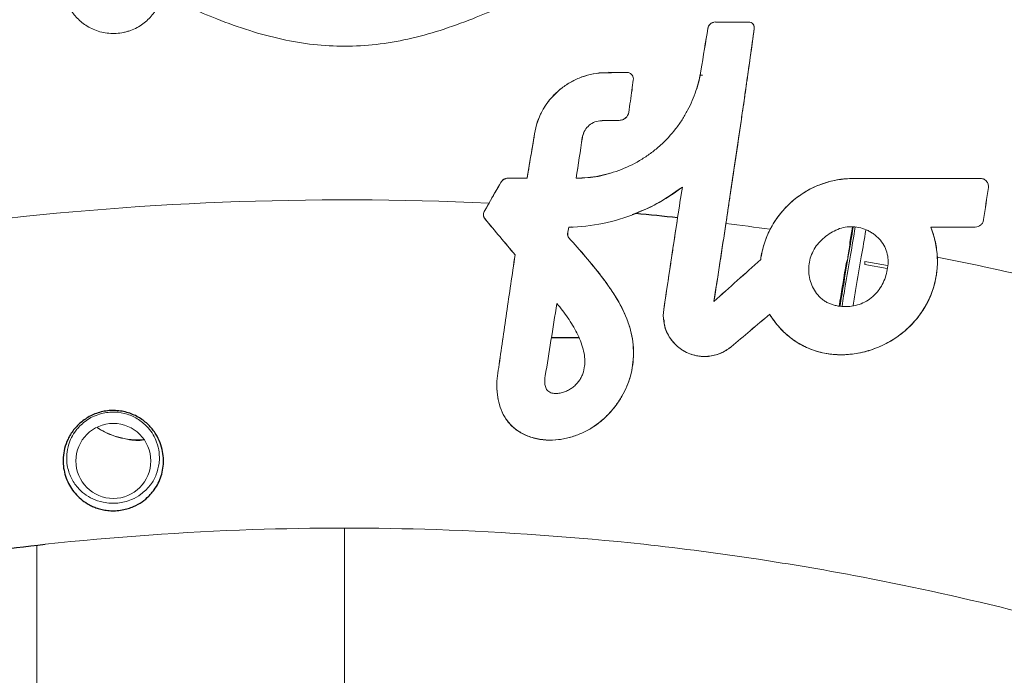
# Paper-space layout '_Right' of a CAD drawing. Header units: millimetres. Extents: x -605 to 634, y 5 to 2555.
# Tile 13 of 18: x -182 to -54, y 2266 to 2352. Entities that reach past the tile are written whole.
import ezdxf

# ---------------------------------------------------------------- set-up
doc = ezdxf.new("R2010")
doc.units = ezdxf.units.MM

psp = doc.layouts.new('_Right')

# ---------------------------------------------------------------- linework, layer by layer
at = {"color": 7, "linetype": 'Continuous', "lineweight": 25}
for p, q in [((-105.33, 2344.8), (-105.64, 2344.81)), ((-93.43, 2344.45), (-93.78, 2344.46)), ((-113.07, 2310.35), (-109.49, 2310.34))]:
    psp.add_line(p, q, dxfattribs=at)
at = {"color": 144, "linetype": 'Continuous', "lineweight": 18}
for p, q in [((-109.06, 2336.35), (-108.85, 2337)), ((-110.82, 2324.69), (-110.41, 2324.73)), ((-74.25, 2322.76), (-73.92, 2324.7)), ((-74.5, 2320.86), (-74.33, 2321.86)), ((-74.72, 2319.98), (-74.59, 2320.36)), ((-72.3, 2320.23), (-69.36, 2319.71)), ((-69.39, 2319.32), (-72.3, 2319.83)), ((-165.85, 2290.49), (-165.22, 2291.2)), ((-140, 2285.55), (-140, 2167.23)), ((-180, 2283.31), (-180, 2167.28))]:
    psp.add_line(p, q, dxfattribs=at)
at = {"color": 144, "linetype": 'Continuous', "lineweight": 18, "flags": 128}
for points in [[(-74.25, 2322.36), (-74.25, 2322.55), (-74.25, 2322.76)], [(-72.3, 2319.83), (-72.3, 2319.86), (-72.3, 2319.96), (-72.3, 2320.23)]]:
    psp.add_lwpolyline(points, dxfattribs=at)
at = {"color": 144, "linetype": 'Continuous', "lineweight": 18}
psp.add_circle((-170.06, 2294.29), 4.88, dxfattribs=at)
for start, end in [(87.3166, 107.0909), (82.0761, 82.9039), (72.9091, 78.9316)]:
    psp.add_arc((-140, 1926.52), 401.74, start, end, dxfattribs=at)
at = {"color": 7, "linetype": 'Continuous', "lineweight": 25}
psp.add_arc((-140, 1926.52), 401.74, 83.8072, 84.587, dxfattribs=at)
at = {"color": 144, "linetype": 'Continuous', "lineweight": 18}
for points, knots in [([(-97.76, 2365.46), (-97.77, 2365.45), (-97.79, 2365.44), (-97.83, 2365.41), (-97.87, 2365.38), (-97.93, 2365.35), (-97.99, 2365.31), (-98.07, 2365.27), (-98.15, 2365.22), (-98.23, 2365.16), (-98.33, 2365.1), (-98.43, 2365.04), (-98.55, 2364.97), (-98.66, 2364.9), (-98.79, 2364.82), (-98.93, 2364.74), (-99.07, 2364.65), (-99.22, 2364.56), (-99.38, 2364.46), (-99.55, 2364.36), (-99.72, 2364.25), (-99.91, 2364.14), (-100.1, 2364.03), (-100.3, 2363.91), (-100.5, 2363.78), (-100.72, 2363.65), (-100.94, 2363.52), (-101.36, 2363.27), (-102.02, 2362.87), (-102.98, 2362.3), (-104.02, 2361.68), (-105.51, 2360.81), (-107.56, 2359.63), (-110.27, 2358.12), (-113.2, 2356.53), (-116.38, 2354.91), (-119.75, 2353.31), (-123.47, 2351.73), (-127.45, 2350.28), (-131.66, 2349.13), (-135.82, 2348.41), (-139.95, 2348.17), (-144.08, 2348.4), (-148.23, 2349.11), (-152.44, 2350.25), (-156.43, 2351.69), (-160.17, 2353.28), (-162.49, 2354.38), (-163.65, 2354.95), (-163.69, 2354.97)], [0, 0, 0, 0, 0.005533, 0.011068, 0.016605, 0.022148, 0.027695, 0.03325, 0.038813, 0.044386, 0.04997, 0.055565, 0.061175, 0.066799, 0.072439, 0.078096, 0.083771, 0.089466, 0.095182, 0.10092, 0.106681, 0.112466, 0.118277, 0.124114, 0.129978, 0.135872, 0.141795, 0.147748, 0.168793, 0.190134, 0.211809, 0.233856, 0.277624, 0.322348, 0.367895, 0.413451, 0.461044, 0.507238, 0.560719, 0.611058, 0.659074, 0.705709, 0.75231, 0.800289, 0.850594, 0.904046, 0.95046, 0.998334, 1, 1, 1, 1]), ([(-8.07, 2347.29), (-22.65, 2351.86), (-37.47, 2355.67), (-67.42, 2361.74), (-82.55, 2363.99), (-97.76, 2365.46)], [0, 0, 0, 0, 0.5, 0.5, 1, 1, 1, 1]), ([(-163.69, 2354.97), (-163.8, 2354.52), (-163.95, 2354.07), (-164.27, 2353.4), (-164.39, 2353.18), (-164.67, 2352.74), (-164.82, 2352.52), (-165.17, 2352.1), (-165.35, 2351.9), (-165.76, 2351.51), (-165.98, 2351.32), (-166.7, 2350.8), (-167.23, 2350.51), (-167.97, 2350.24), (-168.12, 2350.2), (-168.43, 2350.11), (-168.58, 2350.07), (-169.04, 2349.97), (-169.36, 2349.93), (-170, 2349.89), (-170.32, 2349.9), (-170.96, 2349.96), (-171.27, 2350.01), (-171.88, 2350.15), (-172.17, 2350.25), (-172.74, 2350.47), (-173.01, 2350.6), (-173.78, 2351.03), (-174.22, 2351.37), (-174.81, 2351.94), (-174.98, 2352.13), (-175.31, 2352.53), (-175.45, 2352.74), (-175.72, 2353.15), (-175.83, 2353.36), (-176.04, 2353.79), (-176.13, 2354.01), (-176.37, 2354.65), (-176.47, 2355.07), (-176.56, 2355.7), (-176.58, 2355.91), (-176.6, 2356.33), (-176.6, 2356.53), (-176.56, 2357.55), (-176.38, 2358.3), (-175.92, 2359.37), (-175.74, 2359.71), (-175.3, 2360.36), (-175.05, 2360.68), (-174.76, 2360.97)], [0, 0, 0, 0, 0.0625, 0.0625, 0.09375, 0.09375, 0.125, 0.125, 0.15625, 0.15625, 0.1875, 0.1875, 0.25, 0.25, 0.265625, 0.265625, 0.28125, 0.28125, 0.3125, 0.3125, 0.34375, 0.34375, 0.375, 0.375, 0.40625, 0.40625, 0.4375, 0.4375, 0.5, 0.5, 0.53125, 0.53125, 0.5625, 0.5625, 0.59375, 0.59375, 0.625, 0.625, 0.6875, 0.6875, 0.71875, 0.71875, 0.75, 0.75, 0.875, 0.875, 0.9375, 0.9375, 1, 1, 1, 1]), ([(-92.72, 2350.57), (-92.68, 2350.77), (-92.59, 2350.97), (-92.34, 2351.2), (-92.24, 2351.27), (-92.01, 2351.37), (-91.88, 2351.4), (-91.74, 2351.4)], [0, 0, 0, 0, 0.5, 0.5, 0.75, 0.75, 1, 1, 1, 1]), ([(-92, 2351.35), (-92, 2351.35), (-92.1, 2351.34), (-92.29, 2351.23), (-92.55, 2351.01), (-92.68, 2350.76), (-92.71, 2350.6), (-92.71, 2350.57)], [0, 0, 0, 0, 0.012673, 0.220827, 0.526509, 0.91906, 1, 1, 1, 1]), ([(-91.94, 2315.03), (-91.45, 2318.14), (-90.97, 2321.29), (-90.36, 2325.28), (-90.24, 2326.08), (-90, 2327.68), (-89.88, 2328.47), (-89.53, 2330.83), (-89.29, 2332.38), (-88.84, 2335.44), (-88.62, 2336.95), (-88.3, 2339.18), (-88.19, 2339.92), (-87.98, 2341.37), (-87.88, 2342.08), (-87.58, 2344.17), (-87.39, 2345.52), (-87.03, 2348.1), (-86.86, 2349.35), (-86.7, 2350.54)], [0, 0, 0, 0, 0.25, 0.25, 0.3125, 0.3125, 0.375, 0.375, 0.5, 0.5, 0.625, 0.625, 0.6875, 0.6875, 0.75, 0.75, 0.875, 0.875, 1, 1, 1, 1]), ([(-86.69, 2350.54), (-86.93, 2348.79), (-87.19, 2346.93), (-87.6, 2343.98), (-87.75, 2342.97), (-88.04, 2340.9), (-88.2, 2339.84), (-88.67, 2336.58), (-89, 2334.36), (-89.5, 2330.97), (-89.67, 2329.83), (-89.93, 2328.1), (-90.02, 2327.52), (-90.19, 2326.36), (-90.28, 2325.77), (-90.37, 2325.19)], [0, 0, 0, 0, 0.25, 0.25, 0.375, 0.375, 0.5, 0.5, 0.75, 0.75, 0.875, 0.875, 0.9375, 0.9375, 1, 1, 1, 1]), ([(-87.25, 2351.39), (-87.14, 2351.36), (-87.05, 2351.31), (-86.89, 2351.18), (-86.83, 2351.11), (-86.69, 2350.87), (-86.67, 2350.7), (-86.69, 2350.54)], [0, 0, 0, 0, 0.25, 0.25, 0.5, 0.5, 1, 1, 1, 1]), ([(-86.71, 2350.8), (-86.71, 2350.81), (-86.72, 2350.91), (-86.77, 2351.03), (-86.85, 2351.11), (-86.86, 2351.12)], [0, 0, 0, 0, 0.096709, 0.923647, 1, 1, 1, 1]), ([(-115.12, 2337.65), (-114.87, 2338.62), (-114.48, 2339.52), (-113.82, 2340.57), (-113.68, 2340.77), (-113.39, 2341.17), (-113.23, 2341.36), (-112.75, 2341.91), (-112.4, 2342.25), (-111.64, 2342.89), (-111.23, 2343.18), (-110.38, 2343.7), (-109.93, 2343.92), (-109.23, 2344.2), (-108.99, 2344.29), (-108.51, 2344.45), (-108.26, 2344.51), (-107.5, 2344.69), (-106.99, 2344.76), (-106.47, 2344.8)], [0, 0, 0, 0, 0.25, 0.25, 0.3125, 0.3125, 0.375, 0.375, 0.5, 0.5, 0.625, 0.625, 0.75, 0.75, 0.8125, 0.8125, 0.875, 0.875, 1, 1, 1, 1]), ([(-106.47, 2344.79), (-107.51, 2344.72), (-108.5, 2344.49), (-109.92, 2343.92), (-110.37, 2343.69), (-111.22, 2343.18), (-111.63, 2342.89), (-112.77, 2341.93), (-113.42, 2341.2), (-114.21, 2339.94), (-114.44, 2339.51), (-114.83, 2338.6), (-114.99, 2338.14), (-115.12, 2337.65)], [0, 0, 0, 0, 0.25, 0.25, 0.375, 0.375, 0.5, 0.5, 0.75, 0.75, 0.875, 0.875, 1, 1, 1, 1]), ([(-109.85, 2331.07), (-108.84, 2331.08), (-107.84, 2331.18), (-105.87, 2331.57), (-104.89, 2331.85), (-103.02, 2332.59), (-102.13, 2333.03), (-100.86, 2333.83), (-100.44, 2334.11), (-99.64, 2334.71), (-99.26, 2335.03), (-98.17, 2336.02), (-97.51, 2336.73), (-96.61, 2337.89), (-96.33, 2338.28), (-95.82, 2339.09), (-95.58, 2339.5), (-95.14, 2340.32), (-94.94, 2340.74), (-94.58, 2341.59), (-94.41, 2342.02), (-93.98, 2343.32), (-93.77, 2344.18), (-93.63, 2345.04)], [0, 0, 0, 0, 0.125, 0.125, 0.25, 0.25, 0.375, 0.375, 0.4375, 0.4375, 0.5, 0.5, 0.625, 0.625, 0.6875, 0.6875, 0.75, 0.75, 0.8125, 0.8125, 0.875, 0.875, 1, 1, 1, 1]), ([(-103.26, 2344.84), (-103.13, 2344.84), (-103, 2344.81), (-102.77, 2344.69), (-102.67, 2344.61), (-102.44, 2344.32), (-102.38, 2344.08), (-102.43, 2343.85)], [0, 0, 0, 0, 0.25, 0.25, 0.5, 0.5, 1, 1, 1, 1]), ([(-102.44, 2344.14), (-102.44, 2344.16), (-102.44, 2344.27), (-102.49, 2344.4), (-102.57, 2344.48), (-102.57, 2344.48)], [0, 0, 0, 0, 0.09526, 0.975317, 1, 1, 1, 1]), ([(-93.63, 2345.04), (-93.77, 2344.2), (-93.92, 2343.29), (-94.3, 2342.39), (-94.33, 2342.32)], [0, 0, 0, 0, 0.91811, 1, 1, 1, 1]), ([(-104.24, 2338.6), (-104.09, 2338.6), (-103.94, 2338.63), (-103.67, 2338.74), (-103.54, 2338.82), (-103.21, 2339.1), (-103.07, 2339.36), (-103.02, 2339.63)], [0, 0, 0, 0, 0.25, 0.25, 0.5, 0.5, 1, 1, 1, 1]), ([(-103.01, 2339.63), (-103.06, 2339.36), (-103.21, 2339.1), (-103.54, 2338.81), (-103.66, 2338.74), (-103.94, 2338.63), (-104.09, 2338.6), (-104.24, 2338.6)], [0, 0, 0, 0, 0.5, 0.5, 0.75, 0.75, 1, 1, 1, 1]), ([(-106.79, 2338.55), (-107.08, 2338.52), (-107.36, 2338.43), (-107.87, 2338.18), (-108.1, 2338.02), (-108.51, 2337.62), (-108.67, 2337.4), (-108.93, 2336.89), (-109.01, 2336.63), (-109.05, 2336.35)], [0, 0, 0, 0, 0.25, 0.25, 0.5, 0.5, 0.75, 0.75, 1, 1, 1, 1]), ([(-105.48, 2331.72), (-105.55, 2331.69), (-106.46, 2331.36), (-107.95, 2331.15), (-109.35, 2331.09), (-109.85, 2331.07)], [0, 0, 0, 0, 0.050545, 0.657281, 1, 1, 1, 1]), ([(-119.65, 2330.53), (-119.56, 2330.69), (-119.43, 2330.83), (-119.11, 2331.02), (-118.93, 2331.07), (-118.74, 2331.07)], [0, 0, 0, 0, 0.5, 0.5, 1, 1, 1, 1]), ([(-119.02, 2331.02), (-119.04, 2331.01), (-119.18, 2330.99), (-119.4, 2330.85), (-119.57, 2330.66), (-119.64, 2330.55), (-119.65, 2330.53)], [0, 0, 0, 0, 0.086212, 0.507117, 0.929833, 1, 1, 1, 1]), ([(-102.58, 2326.34), (-101.53, 2326.75), (-99.2, 2327.68), (-97.16, 2329.13), (-96.04, 2329.93)], [0, 0, 0, 0, 0.447131, 1, 1, 1, 1]), ([(-96.04, 2329.92), (-96.97, 2329.2), (-97.95, 2328.56), (-99.97, 2327.41), (-101.01, 2326.91), (-102.1, 2326.47)], [0, 0, 0, 0, 0.5, 0.5, 1, 1, 1, 1]), ([(-96.04, 2329.93), (-96.45, 2327.28), (-96.86, 2324.63), (-97.36, 2321.3), (-97.46, 2320.63), (-97.66, 2319.3), (-97.76, 2318.63), (-98.06, 2316.63), (-98.26, 2315.31), (-98.45, 2314.01)], [0, 0, 0, 0, 0.5, 0.5, 0.625, 0.625, 0.75, 0.75, 1, 1, 1, 1]), ([(-73.75, 2331.04), (-74.49, 2331.04), (-75.22, 2330.97), (-76.29, 2330.78), (-76.64, 2330.7), (-77.35, 2330.51), (-77.7, 2330.39), (-78.73, 2330.01), (-79.38, 2329.69), (-80.31, 2329.14), (-80.62, 2328.94), (-81.21, 2328.51), (-81.5, 2328.28), (-82.32, 2327.56), (-82.83, 2327.04), (-83.51, 2326.19), (-83.72, 2325.9), (-84.13, 2325.29), (-84.32, 2324.97), (-84.84, 2324), (-85.13, 2323.33), (-85.58, 2321.95), (-85.75, 2321.22), (-85.85, 2320.49)], [0, 0, 0, 0, 0.125, 0.125, 0.1875, 0.1875, 0.25, 0.25, 0.375, 0.375, 0.4375, 0.4375, 0.5, 0.5, 0.625, 0.625, 0.6875, 0.6875, 0.75, 0.75, 0.875, 0.875, 1, 1, 1, 1]), ([(-84.62, 2324.43), (-84.1, 2325.42), (-83.46, 2326.33), (-81.93, 2327.98), (-81.07, 2328.68), (-79.65, 2329.55), (-79.15, 2329.81), (-78.13, 2330.25), (-77.61, 2330.43), (-76.54, 2330.74), (-75.99, 2330.85), (-74.88, 2331.01), (-74.32, 2331.04), (-73.75, 2331.04)], [0, 0, 0, 0, 0.25, 0.25, 0.5, 0.5, 0.625, 0.625, 0.75, 0.75, 0.875, 0.875, 1, 1, 1, 1]), ([(-56.23, 2329.86), (-56.22, 2329.94), (-56.22, 2330.01), (-56.23, 2330.16), (-56.25, 2330.24), (-56.31, 2330.46), (-56.39, 2330.6), (-56.55, 2330.77), (-56.61, 2330.82), (-56.74, 2330.91), (-56.81, 2330.94), (-57.04, 2331.03), (-57.2, 2331.05), (-57.36, 2331.03)], [0, 0, 0, 0, 0.125, 0.125, 0.25, 0.25, 0.5, 0.5, 0.625, 0.625, 0.75, 0.75, 1, 1, 1, 1]), ([(-57.36, 2331.04), (-57.28, 2331.04), (-57.2, 2331.04), (-57.04, 2331.02), (-56.96, 2331.01), (-56.74, 2330.92), (-56.6, 2330.83), (-56.39, 2330.6), (-56.31, 2330.46), (-56.22, 2330.17), (-56.21, 2330.01), (-56.23, 2329.86)], [0, 0, 0, 0, 0.125, 0.125, 0.25, 0.25, 0.5, 0.5, 0.75, 0.75, 1, 1, 1, 1]), ([(-121.72, 2325.77), (-121.83, 2325.91), (-121.9, 2326.07), (-121.93, 2326.42), (-121.89, 2326.59), (-121.8, 2326.74)], [0, 0, 0, 0, 0.5, 0.5, 1, 1, 1, 1]), ([(-121.8, 2326.74), (-121.88, 2326.59), (-121.92, 2326.41), (-121.89, 2326.07), (-121.82, 2325.91), (-121.71, 2325.78)], [0, 0, 0, 0, 0.5, 0.5, 1, 1, 1, 1]), ([(-102.1, 2326.47), (-103.47, 2325.93), (-104.9, 2325.5), (-107.83, 2324.89), (-109.32, 2324.72), (-110.82, 2324.69)], [0, 0, 0, 0, 0.5, 0.5, 1, 1, 1, 1]), ([(-98.46, 2314.01), (-98.17, 2315.97), (-97.87, 2317.95), (-97.27, 2321.92), (-96.97, 2323.91), (-96.66, 2325.92)], [0, 0, 0, 0, 0.5, 0.5, 1, 1, 1, 1]), ([(-90.37, 2325.19), (-90.63, 2323.49), (-90.89, 2321.79), (-91.41, 2318.41), (-91.67, 2316.72), (-91.93, 2315.04)], [0, 0, 0, 0, 0.5, 0.5, 1, 1, 1, 1]), ([(-76.74, 2323.96), (-77.03, 2323.78), (-77.31, 2323.58), (-77.83, 2323.15), (-78.08, 2322.91), (-78.52, 2322.4), (-78.72, 2322.12), (-79.06, 2321.53), (-79.21, 2321.22), (-79.43, 2320.58), (-79.51, 2320.25), (-79.6, 2319.58), (-79.61, 2319.23), (-79.58, 2318.56), (-79.53, 2318.23), (-79.36, 2317.57), (-79.24, 2317.25), (-78.96, 2316.64), (-78.78, 2316.35), (-78.37, 2315.81), (-78.13, 2315.56), (-77.74, 2315.24), (-77.6, 2315.14), (-77.31, 2314.96), (-77.16, 2314.88), (-76.85, 2314.74), (-76.7, 2314.68), (-76.37, 2314.57), (-76.2, 2314.53), (-75.71, 2314.42), (-75.37, 2314.38), (-74.69, 2314.36), (-74.35, 2314.38), (-73.68, 2314.47), (-73.35, 2314.55), (-72.71, 2314.77), (-72.4, 2314.91), (-71.81, 2315.25), (-71.54, 2315.44), (-71.15, 2315.78), (-71.03, 2315.9), (-70.8, 2316.14), (-70.69, 2316.27), (-70.37, 2316.67), (-70.19, 2316.95), (-69.87, 2317.55), (-69.74, 2317.87), (-69.52, 2318.51), (-69.44, 2318.84), (-69.32, 2319.51), (-69.28, 2319.85), (-69.27, 2320.52), (-69.3, 2320.87), (-69.45, 2321.53), (-69.56, 2321.85), (-69.87, 2322.46), (-70.06, 2322.75), (-70.39, 2323.14), (-70.51, 2323.26), (-70.75, 2323.5), (-70.88, 2323.61), (-71.15, 2323.82), (-71.29, 2323.92), (-71.58, 2324.1), (-71.73, 2324.18), (-72.18, 2324.41), (-72.5, 2324.53), (-73.16, 2324.7), (-73.5, 2324.75), (-74.18, 2324.78), (-74.51, 2324.76), (-75.19, 2324.64), (-75.52, 2324.55), (-76.14, 2324.29), (-76.45, 2324.13), (-76.74, 2323.96)], [0, 0, 0, 0, 0.03125, 0.03125, 0.0625, 0.0625, 0.09375, 0.09375, 0.125, 0.125, 0.15625, 0.15625, 0.1875, 0.1875, 0.21875, 0.21875, 0.25, 0.25, 0.28125, 0.28125, 0.3125, 0.3125, 0.328125, 0.328125, 0.34375, 0.34375, 0.359375, 0.359375, 0.375, 0.375, 0.40625, 0.40625, 0.4375, 0.4375, 0.46875, 0.46875, 0.5, 0.5, 0.53125, 0.53125, 0.546875, 0.546875, 0.5625, 0.5625, 0.59375, 0.59375, 0.625, 0.625, 0.65625, 0.65625, 0.6875, 0.6875, 0.71875, 0.71875, 0.75, 0.75, 0.78125, 0.78125, 0.796875, 0.796875, 0.8125, 0.8125, 0.828125, 0.828125, 0.84375, 0.84375, 0.875, 0.875, 0.90625, 0.90625, 0.9375, 0.9375, 0.96875, 0.96875, 1, 1, 1, 1]), ([(-56.85, 2325.7), (-56.86, 2325.56), (-56.9, 2325.43), (-57.03, 2325.19), (-57.11, 2325.08), (-57.41, 2324.81), (-57.68, 2324.71), (-57.96, 2324.71)], [0, 0, 0, 0, 0.25, 0.25, 0.5, 0.5, 1, 1, 1, 1]), ([(-110.95, 2323.66), (-110.96, 2323.69), (-110.97, 2323.75), (-110.96, 2323.82), (-110.96, 2323.84)], [0, 0, 0, 0, 0.59086, 1, 1, 1, 1]), ([(-85.85, 2320.49), (-85.76, 2321.18), (-85.61, 2321.85), (-85.3, 2322.84), (-85.18, 2323.16), (-84.92, 2323.8), (-84.77, 2324.12), (-84.62, 2324.43)], [0, 0, 0, 0, 0.5, 0.5, 0.75, 0.75, 1, 1, 1, 1]), ([(-84.68, 2313.37), (-84.59, 2313.21), (-84.49, 2313.06), (-84.28, 2312.77), (-84.18, 2312.62), (-83.85, 2312.19), (-83.63, 2311.91), (-83.14, 2311.38), (-82.89, 2311.12), (-82.35, 2310.63), (-82.07, 2310.39), (-81.19, 2309.74), (-80.56, 2309.37), (-79.56, 2308.91), (-79.21, 2308.77), (-78.51, 2308.54), (-78.16, 2308.45), (-77.45, 2308.29), (-77.08, 2308.23), (-76.35, 2308.14), (-75.98, 2308.12), (-74.87, 2308.09), (-74.14, 2308.15), (-73.06, 2308.33), (-72.7, 2308.4), (-71.98, 2308.58), (-71.64, 2308.69), (-70.61, 2309.04), (-69.94, 2309.34), (-68.98, 2309.86), (-68.67, 2310.05), (-68.06, 2310.45), (-67.77, 2310.67), (-66.92, 2311.34), (-66.4, 2311.83), (-65.67, 2312.65), (-65.43, 2312.94), (-65, 2313.52), (-64.8, 2313.82), (-64.23, 2314.75), (-63.9, 2315.4), (-63.5, 2316.43), (-63.39, 2316.79), (-63.19, 2317.49), (-63.11, 2317.85), (-62.98, 2318.57), (-62.93, 2318.93), (-62.87, 2319.66), (-62.86, 2320.04), (-62.88, 2321.15), (-62.96, 2321.88), (-63.17, 2322.95), (-63.26, 2323.31), (-63.41, 2323.84), (-63.47, 2324.02), (-63.59, 2324.36), (-63.65, 2324.54), (-63.71, 2324.71)], [0, 0, 0, 0, 0.015625, 0.015625, 0.03125, 0.03125, 0.0625, 0.0625, 0.09375, 0.09375, 0.125, 0.125, 0.1875, 0.1875, 0.21875, 0.21875, 0.25, 0.25, 0.28125, 0.28125, 0.3125, 0.3125, 0.375, 0.375, 0.40625, 0.40625, 0.4375, 0.4375, 0.5, 0.5, 0.53125, 0.53125, 0.5625, 0.5625, 0.625, 0.625, 0.65625, 0.65625, 0.6875, 0.6875, 0.75, 0.75, 0.78125, 0.78125, 0.8125, 0.8125, 0.84375, 0.84375, 0.875, 0.875, 0.9375, 0.9375, 0.96875, 0.96875, 0.984375, 0.984375, 1, 1, 1, 1]), ([(-73.81, 2324.7), (-74.01, 2323.52), (-74.44, 2320.98), (-75.02, 2317.51), (-75.38, 2315.33), (-75.52, 2314.48)], [0, 0, 0, 0, 0.344687, 0.742814, 1, 1, 1, 1]), ([(-75.27, 2314.46), (-75.13, 2315.32), (-74.77, 2317.46), (-74.19, 2320.94), (-73.75, 2323.49), (-73.55, 2324.7)], [0, 0, 0, 0, 0.258971, 0.646366, 1, 1, 1, 1]), ([(-72.17, 2324.32), (-72.37, 2323.17), (-72.79, 2320.64), (-73.36, 2317.31), (-73.71, 2315.26), (-73.83, 2314.53)], [0, 0, 0, 0, 0.3533613, 0.7704734, 1, 1, 1, 1]), ([(-63.71, 2324.71), (-63.65, 2324.55), (-63.59, 2324.39), (-63.48, 2324.07), (-63.43, 2323.91), (-63.29, 2323.43), (-63.2, 2323.11), (-62.99, 2322.13), (-62.9, 2321.47), (-62.87, 2320.79)], [0, 0, 0, 0, 0.125, 0.125, 0.25, 0.25, 0.5, 0.5, 1, 1, 1, 1]), ([(-119.92, 2306.44), (-120.12, 2305.49), (-120.2, 2304.56), (-120.15, 2303.41), (-120.13, 2303.19), (-120.07, 2302.73), (-120.04, 2302.51), (-119.91, 2301.84), (-119.78, 2301.41), (-119.54, 2300.78), (-119.45, 2300.58), (-119.24, 2300.17), (-119.12, 2299.97), (-118.75, 2299.4), (-118.45, 2299.05), (-117.91, 2298.56), (-117.71, 2298.41), (-117.31, 2298.12), (-117.09, 2297.99), (-116.65, 2297.75), (-116.41, 2297.64), (-115.92, 2297.44), (-115.66, 2297.36), (-115.14, 2297.21), (-114.88, 2297.16), (-114.34, 2297.07), (-114.06, 2297.04), (-113.23, 2296.99), (-112.68, 2297.01), (-111.59, 2297.14), (-111.07, 2297.25), (-110.32, 2297.46), (-110.07, 2297.54), (-109.59, 2297.72), (-109.35, 2297.81), (-108.19, 2298.33), (-107.38, 2298.85), (-106.27, 2299.77), (-105.92, 2300.09), (-105.27, 2300.78), (-104.97, 2301.14), (-104.41, 2301.89), (-104.15, 2302.28), (-103.68, 2303.1), (-103.46, 2303.53), (-102.9, 2304.85), (-102.64, 2305.78), (-102.44, 2307.25), (-102.4, 2307.75), (-102.4, 2308.76), (-102.42, 2309.26), (-102.55, 2310.27), (-102.65, 2310.78), (-102.85, 2311.54), (-102.92, 2311.79), (-103.09, 2312.29), (-103.18, 2312.54), (-103.66, 2313.77), (-104.16, 2314.72), (-105, 2316.1), (-105.31, 2316.55), (-105.93, 2317.45), (-106.25, 2317.88), (-107.24, 2319.18), (-107.93, 2320.02), (-109.35, 2321.68), (-110.07, 2322.51), (-110.8, 2323.33)], [0, 0, 0, 0, 0.0625, 0.0625, 0.078125, 0.078125, 0.09375, 0.09375, 0.125, 0.125, 0.140625, 0.140625, 0.15625, 0.15625, 0.1875, 0.1875, 0.203125, 0.203125, 0.21875, 0.21875, 0.234375, 0.234375, 0.25, 0.25, 0.265625, 0.265625, 0.28125, 0.28125, 0.3125, 0.3125, 0.34375, 0.34375, 0.359375, 0.359375, 0.375, 0.375, 0.4375, 0.4375, 0.46875, 0.46875, 0.5, 0.5, 0.53125, 0.53125, 0.5625, 0.5625, 0.625, 0.625, 0.65625, 0.65625, 0.6875, 0.6875, 0.71875, 0.71875, 0.734375, 0.734375, 0.75, 0.75, 0.8125, 0.8125, 0.84375, 0.84375, 0.875, 0.875, 0.9375, 0.9375, 1, 1, 1, 1]), ([(-110.8, 2323.33), (-110.07, 2322.51), (-109.35, 2321.69), (-107.94, 2320.03), (-107.25, 2319.2), (-105.93, 2317.48), (-105.3, 2316.59), (-104.17, 2314.75), (-103.67, 2313.8), (-103.09, 2312.33), (-102.92, 2311.83), (-102.65, 2310.81), (-102.55, 2310.3), (-102.42, 2309.29), (-102.39, 2308.79), (-102.39, 2307.79), (-102.43, 2307.29), (-102.62, 2305.81), (-102.88, 2304.88), (-103.44, 2303.56), (-103.66, 2303.13), (-104.13, 2302.31), (-104.39, 2301.91), (-104.95, 2301.16), (-105.25, 2300.79), (-105.9, 2300.1), (-106.25, 2299.77), (-106.98, 2299.16), (-107.37, 2298.88), (-107.99, 2298.49), (-108.2, 2298.37), (-108.64, 2298.14), (-108.87, 2298.02), (-109.56, 2297.71), (-110.04, 2297.53), (-110.79, 2297.32), (-111.05, 2297.25), (-111.57, 2297.15), (-111.84, 2297.1), (-112.64, 2297), (-113.19, 2296.98), (-114.3, 2297.04), (-114.84, 2297.13), (-115.62, 2297.34), (-115.88, 2297.42), (-116.37, 2297.62), (-116.61, 2297.73), (-117.29, 2298.09), (-117.71, 2298.38), (-118.25, 2298.86), (-118.42, 2299.03), (-118.72, 2299.38), (-118.86, 2299.57), (-119.25, 2300.14), (-119.45, 2300.55), (-119.78, 2301.38), (-119.91, 2301.82), (-120.09, 2302.71), (-120.14, 2303.16), (-120.18, 2304.08), (-120.17, 2304.54), (-120.1, 2305.48), (-120.03, 2305.96), (-119.93, 2306.44)], [0, 0, 0, 0, 0.0625, 0.0625, 0.125, 0.125, 0.1875, 0.1875, 0.25, 0.25, 0.28125, 0.28125, 0.3125, 0.3125, 0.34375, 0.34375, 0.375, 0.375, 0.4375, 0.4375, 0.46875, 0.46875, 0.5, 0.5, 0.53125, 0.53125, 0.5625, 0.5625, 0.59375, 0.59375, 0.609375, 0.609375, 0.625, 0.625, 0.65625, 0.65625, 0.671875, 0.671875, 0.6875, 0.6875, 0.71875, 0.71875, 0.75, 0.75, 0.765625, 0.765625, 0.78125, 0.78125, 0.8125, 0.8125, 0.828125, 0.828125, 0.84375, 0.84375, 0.875, 0.875, 0.90625, 0.90625, 0.9375, 0.9375, 0.96875, 0.96875, 1, 1, 1, 1]), ([(-110.8, 2323.33), (-110.82, 2323.34), (-110.84, 2323.37), (-110.85, 2323.4), (-110.86, 2323.42)], [0, 0, 0, 0, 0.473805, 1, 1, 1, 1]), ([(-74.25, 2322.36), (-74.25, 2322.36), (-74.26, 2322.3), (-74.29, 2322.11), (-74.31, 2321.99), (-74.33, 2321.86)], [0, 0, 0, 0, 0.5, 0.5, 1, 1, 1, 1]), ([(-119.93, 2306.44), (-119.61, 2308.73), (-119.26, 2311.11), (-118.55, 2315.99), (-118.18, 2318.51), (-117.8, 2321.1)], [0, 0, 0, 0, 0.5, 0.5, 1, 1, 1, 1]), ([(-117.79, 2321.1), (-118.18, 2318.51), (-118.55, 2315.99), (-119.26, 2311.1), (-119.6, 2308.73), (-119.92, 2306.44)], [0, 0, 0, 0, 0.5, 0.5, 1, 1, 1, 1]), ([(-62.87, 2320.79), (-62.84, 2320.13), (-62.87, 2319.48), (-63.02, 2318.2), (-63.16, 2317.56), (-63.53, 2316.3), (-63.77, 2315.7), (-64.2, 2314.83), (-64.35, 2314.55), (-64.68, 2313.99), (-64.86, 2313.72), (-65.43, 2312.92), (-65.84, 2312.43), (-66.51, 2311.74), (-66.74, 2311.52), (-67.23, 2311.09), (-67.48, 2310.89), (-68.77, 2309.92), (-69.89, 2309.31), (-71.72, 2308.64), (-72.34, 2308.47), (-73.6, 2308.22), (-74.24, 2308.14), (-75.22, 2308.1), (-75.55, 2308.1), (-76.2, 2308.12), (-76.52, 2308.15), (-77.49, 2308.28), (-78.13, 2308.42), (-79.06, 2308.72), (-79.37, 2308.83), (-79.97, 2309.09), (-80.26, 2309.23), (-80.83, 2309.54), (-81.1, 2309.7), (-81.64, 2310.06), (-81.9, 2310.26), (-82.66, 2310.87), (-83.11, 2311.32), (-83.75, 2312.05), (-83.95, 2312.3), (-84.23, 2312.69), (-84.33, 2312.82), (-84.51, 2313.09), (-84.6, 2313.22), (-84.69, 2313.36)], [0, 0, 0, 0, 0.0625, 0.0625, 0.125, 0.125, 0.1875, 0.1875, 0.21875, 0.21875, 0.25, 0.25, 0.3125, 0.3125, 0.34375, 0.34375, 0.375, 0.375, 0.5, 0.5, 0.5625, 0.5625, 0.625, 0.625, 0.65625, 0.65625, 0.6875, 0.6875, 0.75, 0.75, 0.78125, 0.78125, 0.8125, 0.8125, 0.84375, 0.84375, 0.875, 0.875, 0.9375, 0.9375, 0.96875, 0.96875, 0.984375, 0.984375, 1, 1, 1, 1]), ([(-75.64, 2314.49), (-75.61, 2314.69), (-75.31, 2316.48), (-75, 2318.34), (-74.72, 2319.98)], [0, 0, 0, 0, 0.111393, 1, 1, 1, 1]), ([(-74.5, 2320.86), (-74.52, 2320.73), (-74.54, 2320.6), (-74.58, 2320.42), (-74.59, 2320.36), (-74.59, 2320.36)], [0, 0, 0, 0, 0.5, 0.5, 1, 1, 1, 1]), ([(-113.87, 2305.38), (-113.93, 2305.03), (-113.96, 2304.69), (-113.93, 2304.26), (-113.92, 2304.18), (-113.88, 2304.01), (-113.85, 2303.92), (-113.76, 2303.68), (-113.66, 2303.52), (-113.45, 2303.33), (-113.37, 2303.27), (-113.19, 2303.19), (-113.1, 2303.15), (-112.8, 2303.08), (-112.6, 2303.06), (-112.19, 2303.08), (-111.99, 2303.11), (-111.6, 2303.2), (-111.42, 2303.26), (-111.06, 2303.4), (-110.89, 2303.49), (-110.56, 2303.68), (-110.4, 2303.78), (-110.11, 2304.01), (-109.98, 2304.14), (-109.72, 2304.4), (-109.61, 2304.54), (-109.4, 2304.83), (-109.3, 2304.98), (-109.14, 2305.3), (-109.06, 2305.46), (-108.88, 2305.97), (-108.8, 2306.31), (-108.74, 2306.85), (-108.73, 2307.03), (-108.73, 2307.39), (-108.74, 2307.57), (-108.79, 2308.11), (-108.85, 2308.47), (-109.13, 2309.55), (-109.42, 2310.26), (-110.1, 2311.62), (-110.5, 2312.28), (-111.16, 2313.24), (-111.39, 2313.55), (-111.87, 2314.17), (-112.12, 2314.48), (-112.37, 2314.79)], [0, 0, 0, 0, 0.0625, 0.0625, 0.078125, 0.078125, 0.09375, 0.09375, 0.125, 0.125, 0.140625, 0.140625, 0.15625, 0.15625, 0.1875, 0.1875, 0.21875, 0.21875, 0.25, 0.25, 0.28125, 0.28125, 0.3125, 0.3125, 0.34375, 0.34375, 0.375, 0.375, 0.40625, 0.40625, 0.4375, 0.4375, 0.5, 0.5, 0.53125, 0.53125, 0.5625, 0.5625, 0.625, 0.625, 0.75, 0.75, 0.875, 0.875, 0.9375, 0.9375, 1, 1, 1, 1]), ([(-112.37, 2314.79), (-112.63, 2313.14), (-112.88, 2311.53), (-113.38, 2308.39), (-113.63, 2306.86), (-113.87, 2305.38)], [0, 0, 0, 0, 0.5, 0.5, 1, 1, 1, 1]), ([(-89.71, 2309.13), (-90.12, 2308.79), (-90.57, 2308.51), (-91.58, 2308.08), (-92.11, 2307.95), (-92.93, 2307.87), (-93.21, 2307.87), (-93.76, 2307.9), (-94.03, 2307.94), (-94.57, 2308.06), (-94.83, 2308.14), (-95.34, 2308.33), (-95.59, 2308.45), (-96.06, 2308.72), (-96.29, 2308.88), (-96.71, 2309.21), (-96.91, 2309.4), (-97.27, 2309.79), (-97.44, 2310), (-97.74, 2310.44), (-97.87, 2310.67), (-98.1, 2311.15), (-98.2, 2311.39), (-98.36, 2311.9), (-98.41, 2312.16), (-98.53, 2312.94), (-98.54, 2313.48), (-98.46, 2314.01)], [0, 0, 0, 0, 0.125, 0.125, 0.25, 0.25, 0.3125, 0.3125, 0.375, 0.375, 0.4375, 0.4375, 0.5, 0.5, 0.5625, 0.5625, 0.625, 0.625, 0.6875, 0.6875, 0.75, 0.75, 0.8125, 0.8125, 0.875, 0.875, 1, 1, 1, 1]), ([(-98.42, 2312.66), (-98.42, 2312.5), (-98.42, 2311.72), (-97.8, 2310.4), (-96.59, 2308.97), (-94.93, 2308.07), (-93.16, 2307.79), (-91.47, 2308.07), (-90.35, 2308.63), (-89.82, 2309.05), (-89.71, 2309.13)], [0, 0, 0, 0, 0.04244, 0.206636, 0.372351, 0.531742, 0.679459, 0.820595, 0.965074, 1, 1, 1, 1]), ([(-165.22, 2291.2), (-165.22, 2291.2), (-164.88, 2291.6), (-164.44, 2292.5), (-164.16, 2293.53), (-164.05, 2294.5), (-164.06, 2295.4), (-164.41, 2296.92), (-165.27, 2298.45), (-166.68, 2299.7), (-168.19, 2300.42), (-169.88, 2300.73), (-171.72, 2300.52), (-173.45, 2299.75), (-174.5, 2298.8), (-175.43, 2297.59), (-176.16, 2295.88), (-176.18, 2293.84), (-175.62, 2292.1), (-174.82, 2290.9), (-173.86, 2289.99), (-172.8, 2289.34), (-171.64, 2288.92), (-170.46, 2288.76), (-169.48, 2288.79), (-168.53, 2288.96), (-167.46, 2289.33), (-166.56, 2289.86), (-166.05, 2290.31), (-165.85, 2290.49)], [0, 0, 0, 0, 0.000025, 0.052918, 0.105798, 0.110728, 0.152335, 0.193881, 0.253264, 0.292537, 0.327484, 0.361089, 0.396747, 0.4365, 0.476455, 0.491362, 0.547675, 0.622378, 0.677943, 0.733553, 0.774004, 0.814374, 0.853453, 0.876017, 0.893939, 0.911854, 0.934387, 0.973162, 1, 1, 1, 1]), ([(-166.09, 2297.03), (-166.72, 2297.03), (-168.31, 2297.01), (-170.41, 2297.62), (-171.66, 2298.32), (-172.16, 2298.61)], [0, 0, 0, 0, 0.281061, 0.713484, 1, 1, 1, 1]), ([(-172.13, 2298.62), (-171.8, 2298.41), (-170.73, 2297.73), (-168.76, 2297.17), (-166.95, 2296.87), (-166.16, 2297.03), (-166.1, 2297.05)], [0, 0, 0, 0, 0.1952248, 0.6373096, 0.9704101, 1, 1, 1, 1]), ([(-101.06, 2283.44), (-96.07, 2282.89), (-86.95, 2281.7), (-77.89, 2280.17), (-73.79, 2279.4)], [0.1920503, 0.1920503, 0.1920503, 0.1920503, 0.2616176, 0.3195673, 0.3195673, 0.3195673, 0.3195673])]:
    psp.add_open_spline(points, degree=3, knots=knots, dxfattribs=at)
for points in [[(-92.71, 2350.57), (-93, 2348.84), (-93.31, 2347), (-93.63, 2345.04)], [(-93.63, 2345.04), (-93.31, 2347), (-93.01, 2348.84), (-92.72, 2350.57)], [(-91.74, 2351.4), (-90.24, 2351.39), (-88.75, 2351.39), (-87.25, 2351.39)], [(-87.25, 2351.38), (-88.75, 2351.38), (-90.24, 2351.39), (-91.74, 2351.39)], [(-106.47, 2344.8), (-105.4, 2344.81), (-104.33, 2344.82), (-103.26, 2344.84)], [(-103.26, 2344.83), (-104.33, 2344.82), (-105.4, 2344.8), (-106.47, 2344.79)], [(-102.6, 2342.54), (-102.54, 2342.98), (-102.49, 2343.42), (-102.43, 2343.85)], [(-102.43, 2343.85), (-102.48, 2343.42), (-102.54, 2342.98), (-102.59, 2342.54)], [(-103.02, 2339.63), (-102.87, 2340.62), (-102.73, 2341.59), (-102.6, 2342.54)], [(-102.59, 2342.54), (-102.73, 2341.59), (-102.87, 2340.62), (-103.01, 2339.63)], [(-115.12, 2337.65), (-115.49, 2335.49), (-115.86, 2333.3), (-116.24, 2331.06)], [(-116.24, 2331.07), (-115.87, 2333.3), (-115.49, 2335.5), (-115.12, 2337.65)], [(-106.79, 2338.56), (-105.94, 2338.57), (-105.09, 2338.59), (-104.24, 2338.6)], [(-104.24, 2338.6), (-105.09, 2338.58), (-105.94, 2338.57), (-106.79, 2338.55)], [(-109.85, 2331.07), (-109.58, 2332.85), (-109.32, 2334.62), (-109.06, 2336.35)], [(-109.05, 2336.35), (-109.31, 2334.62), (-109.58, 2332.86), (-109.85, 2331.07)], [(-119.65, 2330.53), (-120.37, 2329.27), (-121.08, 2328.01), (-121.8, 2326.74)], [(-121.19, 2327.82), (-120.68, 2328.73), (-120.17, 2329.63), (-119.65, 2330.53)], [(-118.74, 2331.07), (-117.91, 2331.07), (-117.07, 2331.07), (-116.24, 2331.07)], [(-116.24, 2331.06), (-117.07, 2331.06), (-117.91, 2331.06), (-118.74, 2331.06)], [(-96.66, 2325.92), (-96.46, 2327.25), (-96.25, 2328.58), (-96.04, 2329.92)], [(-57.36, 2331.03), (-62.82, 2331.03), (-68.28, 2331.04), (-73.75, 2331.04)], [(-73.75, 2331.04), (-68.28, 2331.04), (-62.82, 2331.04), (-57.36, 2331.04)], [(-56.85, 2325.7), (-56.64, 2327.1), (-56.44, 2328.49), (-56.23, 2329.86)], [(-56.23, 2329.86), (-56.43, 2328.49), (-56.64, 2327.1), (-56.85, 2325.7)], [(-121.8, 2326.74), (-121.6, 2327.1), (-121.4, 2327.46), (-121.19, 2327.82)], [(-117.8, 2321.1), (-119.1, 2322.65), (-120.41, 2324.21), (-121.72, 2325.77)], [(-121.71, 2325.78), (-120.4, 2324.21), (-119.1, 2322.66), (-117.79, 2321.1)], [(-110.95, 2323.84), (-110.98, 2323.66), (-110.92, 2323.47), (-110.8, 2323.33)], [(-110.96, 2323.84), (-110.91, 2324.12), (-110.87, 2324.41), (-110.82, 2324.69)], [(-110.82, 2324.69), (-110.86, 2324.4), (-110.91, 2324.12), (-110.95, 2323.84)], [(-63.71, 2324.71), (-61.8, 2324.71), (-59.88, 2324.71), (-57.96, 2324.71)], [(-57.96, 2324.71), (-59.88, 2324.71), (-61.79, 2324.71), (-63.71, 2324.71)], [(-85.85, 2320.49), (-87.89, 2318.66), (-89.92, 2316.84), (-91.94, 2315.03)], [(-91.93, 2315.04), (-89.92, 2316.85), (-87.89, 2318.67), (-85.85, 2320.49)], [(-89.71, 2309.13), (-88.05, 2310.53), (-86.38, 2311.94), (-84.68, 2313.37)], [(-84.69, 2313.36), (-86.38, 2311.93), (-88.05, 2310.52), (-89.71, 2309.13)], [(-178.94, 2283.44), (-169.97, 2284.41), (-160.97, 2285.05), (-151.95, 2285.35)], [(-151.95, 2285.35), (-143.99, 2285.62), (-136.01, 2285.62), (-128.05, 2285.35)], [(-128.05, 2285.35), (-119.03, 2285.05), (-110.03, 2284.41), (-101.06, 2283.44)], [(-73.79, 2279.4), (-60.18, 2276.84), (-46.72, 2273.5), (-33.5, 2269.39)]]:
    psp.add_open_spline(points, degree=3, dxfattribs=at)
at = {"color": 7, "linetype": 'Continuous', "lineweight": 25}
for points, knots in [([(-165.44, 2289.71), (-165.7, 2289.45), (-165.99, 2289.21), (-166.65, 2288.75), (-167.01, 2288.54), (-167.66, 2288.26), (-167.89, 2288.18), (-168.38, 2288.03), (-168.64, 2287.96), (-169.19, 2287.86), (-169.48, 2287.83), (-169.9, 2287.81), (-170.04, 2287.81), (-170.32, 2287.81), (-170.46, 2287.82), (-170.86, 2287.85), (-171.11, 2287.89), (-171.59, 2287.98), (-171.81, 2288.04), (-172.24, 2288.17), (-172.44, 2288.24), (-172.82, 2288.4), (-173, 2288.49), (-173.51, 2288.76), (-173.82, 2288.96), (-174.38, 2289.4), (-174.64, 2289.64), (-175.1, 2290.14), (-175.32, 2290.41), (-175.69, 2290.98), (-175.86, 2291.27), (-176.14, 2291.89), (-176.26, 2292.22), (-176.45, 2292.89), (-176.52, 2293.25), (-176.6, 2293.98), (-176.61, 2294.36), (-176.56, 2295.13), (-176.5, 2295.52), (-176.29, 2296.33), (-176.15, 2296.74), (-175.86, 2297.34), (-175.75, 2297.54), (-175.51, 2297.93), (-175.37, 2298.13), (-175.08, 2298.51), (-174.91, 2298.7), (-174.57, 2299.06), (-174.38, 2299.23), (-173.98, 2299.55), (-173.76, 2299.71), (-173.31, 2299.99), (-173.07, 2300.12), (-172.58, 2300.35), (-172.32, 2300.45), (-171.79, 2300.63), (-171.51, 2300.7), (-170.96, 2300.8), (-170.68, 2300.83), (-170.12, 2300.86), (-169.83, 2300.85), (-169.27, 2300.81), (-168.99, 2300.77), (-168.45, 2300.65), (-168.18, 2300.58), (-167.41, 2300.31), (-166.94, 2300.08), (-166.08, 2299.51), (-165.7, 2299.2), (-165.21, 2298.69), (-165.06, 2298.51), (-164.78, 2298.15), (-164.65, 2297.97), (-164.3, 2297.42), (-164.12, 2297.04), (-163.82, 2296.27), (-163.72, 2295.89), (-163.58, 2295.15), (-163.54, 2294.78), (-163.53, 2294.05), (-163.55, 2293.69), (-163.71, 2292.65), (-163.91, 2292.01), (-164.37, 2291.1), (-164.55, 2290.8), (-164.85, 2290.38), (-164.96, 2290.24), (-165.19, 2289.97), (-165.31, 2289.84), (-165.44, 2289.71)], [0, 0, 0, 0, 0.03125, 0.03125, 0.0625, 0.0625, 0.078125, 0.078125, 0.09375, 0.09375, 0.109375, 0.109375, 0.117188, 0.117188, 0.125, 0.125, 0.140625, 0.140625, 0.15625, 0.15625, 0.171875, 0.171875, 0.1875, 0.1875, 0.21875, 0.21875, 0.25, 0.25, 0.28125, 0.28125, 0.3125, 0.3125, 0.34375, 0.34375, 0.375, 0.375, 0.40625, 0.40625, 0.4375, 0.4375, 0.46875, 0.46875, 0.484375, 0.484375, 0.5, 0.5, 0.515625, 0.515625, 0.53125, 0.53125, 0.546875, 0.546875, 0.5625, 0.5625, 0.578125, 0.578125, 0.59375, 0.59375, 0.609375, 0.609375, 0.625, 0.625, 0.640625, 0.640625, 0.65625, 0.65625, 0.6875, 0.6875, 0.71875, 0.71875, 0.734375, 0.734375, 0.75, 0.75, 0.78125, 0.78125, 0.8125, 0.8125, 0.84375, 0.84375, 0.875, 0.875, 0.9375, 0.9375, 0.96875, 0.96875, 0.984375, 0.984375, 1, 1, 1, 1]), ([(-206.21, 2279.4), (-202.11, 2280.17), (-193.04, 2281.7), (-183.93, 2282.89), (-178.94, 2283.44)], [0.6804327, 0.6804327, 0.6804327, 0.6804327, 0.7383824, 0.8079497, 0.8079497, 0.8079497, 0.8079497])]:
    psp.add_open_spline(points, degree=3, knots=knots, dxfattribs=at)

doc.saveas('drawing.dxf')
